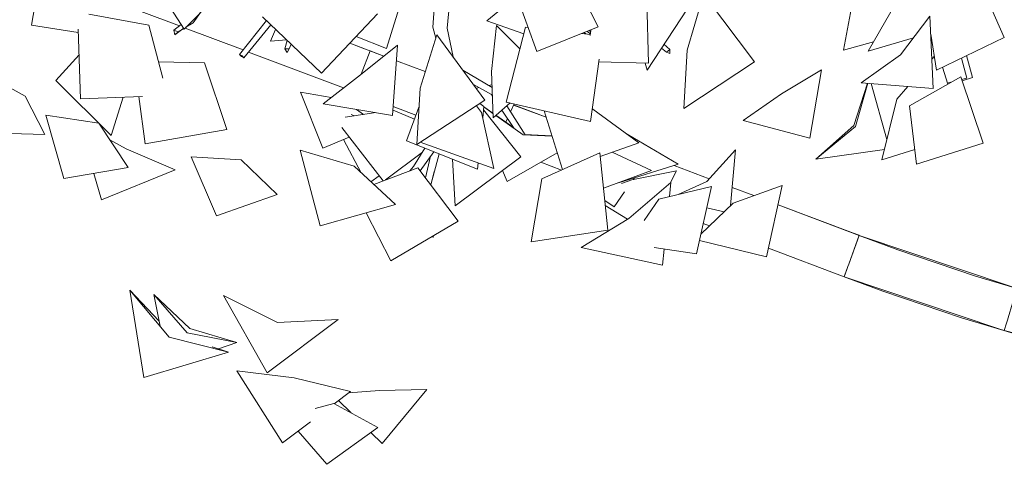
# Model space of a CAD drawing. Header units: millimetres. Extents: x -2624 to 101766, y -16 to 109490.
# Tile 47 of 153: x 31583 to 34945, y 68803 to 70321. Entities that reach past the tile are written whole.
import ezdxf

# ---------------------------------------------------------------- set-up
doc = ezdxf.new("R2010")
doc.units = ezdxf.units.MM
doc.header["$MEASUREMENT"] = 0
for name, color, linetype in [('Nouveau_Terrain _ Modifié.Terrain', 7, 'Continuous'), ('Nouveau_VRD _ Voirie 3d.VRD', 7, 'Continuous'), ('Nouveau_VRD _ Végétation.VRD', 7, 'Continuous'), ('VRD _ Bordure.VRD', 7, 'Continuous')]:
    doc.layers.add(name, color=color, linetype=linetype)

# ---------------------------------------------------------------- blocks, each defined once
blk = doc.blocks.new('Élément de coupe_44')
at = {"layer": 'VRD _ Bordure.VRD', "color": 7, "linetype": 'Continuous', "lineweight": 15}
for p, q in [((34414.4, 69486.3), (34450.2, 69584.6)), ((34450.2, 69584.6), (34969.2, 69410)), ((34398.9, 69443.6), (34408, 69468.7)), ((34408, 69468.7), (34409.2, 69472.1)), ((34409.2, 69472.1), (34411.5, 69478.4)), ((34411.5, 69478.4), (34414.4, 69486.3)), ((34398.9, 69443.6), (34926.5, 69266.1)), ((34958.4, 69303.3), (34988.2, 69403.6)), ((34969.2, 69410), (34988.2, 69403.6)), ((34988.2, 69403.6), (35516.8, 69267.3)), ((34954.1, 69288.8), (34956, 69295.2)), ((34956, 69295.2), (34958.4, 69303.3)), ((34926.5, 69266.1), (34945.5, 69259.7)), ((34945.5, 69259.7), (34953.1, 69285.4)), ((34945.5, 69259.7), (35484.6, 69120.7)), ((34953.1, 69285.4), (34954.1, 69288.8)), ((35513.7, 69160.1), (35536.2, 69262.3)), ((35516.8, 69267.3), (35536.2, 69262.3)), ((35536.2, 69262.3), (36073.2, 69164.5)), ((35511.9, 69151.9), (35513.7, 69160.1)), ((36073.2, 69164.5), (36092.9, 69160.9)), ((36077.9, 69057.3), (36092.9, 69160.9)), ((36092.9, 69160.9), (36635.6, 69101.9)), ((35503.9, 69115.7), (35509.7, 69141.8)), ((35509.7, 69141.8), (35510.5, 69145.3)), ((35510.5, 69145.3), (35511.9, 69151.9)), ((35484.6, 69120.7), (35503.9, 69115.7)), ((35503.9, 69115.7), (36051.7, 69015.9)), ((36635.6, 69101.9), (36655.5, 69099.8)), ((36648, 68995.4), (36655.5, 69099.8)), ((36655.5, 69099.8), (37202.8, 69080)), ((36076.6, 69049), (36077.9, 69057.3)), ((37202.8, 69080), (37222.8, 69079.3)), ((37222.8, 69079.3), (37221.6, 68974.7)), ((36071.3, 69012.3), (36075.2, 69038.8)), ((36075.2, 69038.8), (36075.7, 69042.3)), ((36075.7, 69042.3), (36076.6, 69049)), ((36051.7, 69015.9), (36071.3, 69012.3)), ((36071.3, 69012.3), (36624.8, 68952.2)), ((36647.4, 68987), (36648, 68995.4)), ((36644.7, 68950.4), (36646.6, 68976.7)), ((36646.6, 68976.7), (36646.9, 68980.3)), ((36646.9, 68980.3), (36647.4, 68987)), ((37221.3, 68956), (37221, 68929.3)), ((37221.4, 68959.6), (37221.3, 68956)), ((37221.5, 68966.3), (37221.4, 68959.6)), ((37221.6, 68974.7), (37221.5, 68966.3)), ((36624.8, 68952.2), (36635.4, 68951.1)), ((36651.8, 68949.8), (37189.6, 68930.4)), ((37215.5, 68929.5), (37221, 68929.3))]:
    blk.add_line(p, q, dxfattribs=at)
blk = doc.blocks.new('Élément de coupe_49')
at = {"layer": 'VRD _ Bordure.VRD', "color": 7, "linetype": 'Continuous', "lineweight": 15}
for p, q in [((32710.4, 70240.5), (32761, 70221.4)), ((32779.7, 70214.4), (32749.7, 70135)), ((32761, 70221.4), (32779.7, 70214.4)), ((32779.7, 70214.4), (32827, 70196.5)), ((32869.8, 70180.4), (32968.3, 70143.3)), ((33269.9, 70029.5), (33380.6, 69987.8)), ((33817.6, 69823), (33937.7, 69777.8)), ((34015.9, 69748.3), (34090.2, 69720.3)), ((34172.7, 69689.2), (34430.6, 69592)), ((34449.3, 69584.9), (34414.1, 69486.4)), ((34430.6, 69592), (34449.3, 69584.9)), ((34407.8, 69468.8), (34398.9, 69443.6)), ((34409, 69472.1), (34407.8, 69468.8)), ((34411.3, 69478.5), (34409, 69472.1)), ((34414.1, 69486.4), (34411.3, 69478.5))]:
    blk.add_line(p, q, dxfattribs=at)
blk = doc.blocks.new('Élément de coupe_58')
at = {"layer": 'Nouveau_VRD _ Voirie 3d.VRD', "color": 251, "linetype": 'Continuous', "lineweight": 15, "true_color": 0x6a6a6a}
for p, q in [((32128.8, 70299.5), (31834.9, 70410.3)), ((32346.8, 70217.2), (32148.1, 70292.2)), ((32689.6, 70088), (32365.2, 70210.3)), ((32936.5, 69994.9), (32859, 70024.1)), ((33433.5, 69807.6), (33362.8, 69834.2)), ((33938.9, 69617), (33917.7, 69625)), ((34398.9, 69443.6), (34140.1, 69541.2))]:
    blk.add_line(p, q, dxfattribs=at)
blk = doc.blocks.new('Élément de coupe_62')
at = {"layer": 'Nouveau_VRD _ Voirie 3d.VRD', "color": 251, "linetype": 'Continuous', "lineweight": 15, "true_color": 0x6a6a6a}
for p, q in [((34531.1, 69393.7), (34398.9, 69443.6)), ((34799, 69303.3), (34531.1, 69393.7)), ((35069.9, 69222.4), (34799, 69303.3)), ((35343.5, 69151.2), (35069.9, 69222.4)), ((35619.5, 69089.8), (35343.5, 69151.2)), ((35897.4, 69038.2), (35619.5, 69089.8)), ((36177, 68996.5), (35897.4, 69038.2)), ((36458, 68964.8), (36177, 68996.5)), ((36739.8, 68943), (36458, 68964.8)), ((37022.3, 68931.3), (36739.8, 68943)), ((37190.2, 68930.4), (37022.3, 68931.3))]:
    blk.add_line(p, q, dxfattribs=at)
blk = doc.blocks.new('Élément de coupe_1483')
at = {"layer": 'Nouveau_VRD _ Végétation.VRD', "color": 7, "linetype": 'Continuous', "lineweight": 15}
for p, q in [((31623.2, 70302), (31666.9, 70540.3)), ((32836.3, 70222.8), (32916, 70479.9)), ((33558.6, 70296.1), (33456.6, 70497.3)), ((34945.3, 70259.9), (34841.4, 70494)), ((32036.2, 70458.8), (32144.7, 70288.8)), ((32144.7, 70288.8), (32305.6, 70451.6)), ((33178.6, 70317), (33316.6, 70430.7)), ((33919.3, 70407.7), (33862.5, 70216.7)), ((33919.3, 70407.7), (34092.8, 70176.8)), ((32999.7, 70374.1), (32993.6, 70295.6)), ((33051, 70375.2), (33042.5, 70292.2)), ((33349.3, 70212), (33281.1, 70400.5)), ((33731, 70171.8), (33724.7, 70383.9)), ((33886.2, 70394), (33725.7, 70148.9)), ((34396.1, 70216.7), (34427.6, 70380.7)), ((31819.3, 70338.9), (32024.3, 70301.8)), ((32201, 70345.7), (32175.7, 70309.8)), ((32613.6, 70138.1), (32804.7, 70340.3)), ((34480.1, 70212.9), (34557.6, 70347.6)), ((31783.4, 70276.8), (31623.2, 70302)), ((32071.9, 70121), (32024.3, 70301.8)), ((32135, 70304), (32109.6, 70285.4)), ((32175.7, 70309.8), (32150.6, 70294.7)), ((32425.6, 70317.6), (32334.4, 70201.4)), ((32440.7, 70303.1), (32348.6, 70190)), ((32613.6, 70138.1), (32412.3, 70330.2)), ((33304.6, 70272.9), (33178.6, 70317)), ((33211.8, 70301.1), (33194.6, 70144)), ((33211.8, 70301.1), (33291.4, 70221.5)), ((34691.5, 70333.1), (34591.4, 70201.2)), ((34691.5, 70333.1), (34702.8, 70085.9)), ((31791.5, 70050), (31783, 70288)), ((32109.6, 70285.4), (32113.3, 70269.2)), ((32124.5, 70279.1), (32109.6, 70285.4)), ((32141, 70289), (32113.3, 70269.2)), ((32113.3, 70269.2), (32124.5, 70279.1)), ((32143.6, 70290.6), (32124.5, 70279.1)), ((32439.5, 70247.3), (32456.8, 70287.7)), ((33008.1, 70269.4), (32950.4, 70086.6)), ((32993.6, 70295.6), (33004.3, 70257.3)), ((33008.1, 70269.4), (33172.2, 70045.9)), ((33042.5, 70292.2), (33064, 70193.3)), ((33244.6, 70039.7), (33310.4, 70295.4)), ((33319.5, 70294.4), (33310.4, 70295.4)), ((33558.6, 70296.1), (33349.3, 70212)), ((33531.8, 70270.6), (33503.1, 70273.8)), ((33510.9, 70276.9), (33516.2, 70272.4)), ((33521.3, 70281.1), (33532, 70271.5)), ((33528.4, 70284), (33533.1, 70279.6)), ((33531.3, 70266.5), (33534, 70286.2)), ((34714.4, 70148.8), (34694.4, 70270.8)), ((32494.5, 70251.8), (32439.5, 70247.3)), ((32496.6, 70249.7), (32488.2, 70221.2)), ((32509.8, 70237.2), (32503.5, 70221.6)), ((32836.3, 70222.8), (32732, 70263.4)), ((32873.5, 70233.4), (32747.2, 70133)), ((32873.5, 70233.4), (32856.9, 69993.8)), ((33783.1, 70236.6), (33803.9, 70219.1)), ((34498.8, 70245.3), (34396.1, 70216.7)), ((34635.4, 70259.2), (34480.1, 70212.9)), ((34695.4, 70264.3), (34694.7, 70263.6)), ((34697.5, 70251.5), (34695.4, 70249.1)), ((34945.3, 70259.9), (34714.4, 70148.8)), ((31706.7, 70113.6), (31786.1, 70200.9)), ((32342.5, 70196.9), (32334.4, 70201.4)), ((32334.4, 70201.4), (32340.5, 70194.5)), ((32503.5, 70221.6), (32488.2, 70221.2)), ((32488.2, 70221.2), (32496.9, 70208.8)), ((32496.9, 70208.8), (32503.5, 70221.6)), ((33774.5, 70223.6), (33791.8, 70209.6)), ((33803.9, 70219.1), (33791.8, 70209.6)), ((33791.8, 70209.6), (33802.8, 70205.2)), ((33802.8, 70205.2), (33803.9, 70219.1)), ((33851.6, 70017.8), (33862.5, 70216.7)), ((34456.2, 70105.5), (34591.4, 70201.2)), ((32057.4, 70176.3), (32214.2, 70173.9)), ((32290.6, 69946.1), (32214.2, 70173.9)), ((32340.5, 70194.5), (32348.6, 70190)), ((32348.6, 70190), (32342.5, 70196.9)), ((33532.5, 69973.3), (33561.7, 70185.4)), ((33731, 70171.8), (33560.5, 70176.5)), ((33725.7, 70148.9), (33719.1, 70172.1)), ((34092.8, 70176.8), (33851.6, 70017.8)), ((34706.7, 70195.8), (34698.2, 70186.1)), ((34798.8, 70189.4), (34817.6, 70121.3)), ((34816.9, 70198.1), (34836.7, 70123.3)), ((32620.1, 70033.7), (32747.2, 70133)), ((33096.8, 70148.6), (33196.4, 70089)), ((33199.7, 69986.1), (33194.6, 70144)), ((34321.6, 70149.5), (34184.5, 70067.7)), ((34321.6, 70149.5), (34281.6, 69916.6)), ((34734, 70158.2), (34752.3, 70101.1)), ((31472.6, 70131.1), (31601.9, 70059.9)), ((31895.7, 69925), (31706.7, 70113.6)), ((33133.2, 70099), (33194.3, 70064.8)), ((33196.1, 70098.7), (33183.8, 70096.5)), ((34431.8, 69959.7), (34478.4, 70103.7)), ((34479.2, 70103.7), (34436.8, 69956.4)), ((34702.8, 70085.9), (34456.2, 70105.5)), ((34491.1, 70102.7), (34544.3, 69911.8)), ((34796.5, 70126), (34621.4, 70027.2)), ((34762.5, 70106.9), (34751.4, 70103.9)), ((34873.5, 69899.7), (34796.5, 70126)), ((34817.6, 70121.3), (34799.7, 70116.6)), ((34836.7, 70123.3), (34801.1, 70112.4)), ((32618.1, 69882), (32542.2, 70073.8)), ((32542.2, 70073.8), (32647, 70054.7)), ((32939.5, 69895.2), (32950.4, 70086.6)), ((33143.1, 70085.6), (33150.2, 70089.5)), ((34053.2, 69976.9), (34184.5, 70067.7)), ((34616.5, 70092.8), (34578.1, 70048.9)), ((31669.1, 69928.3), (31601.9, 70059.9)), ((31791.5, 70050), (32002.8, 70059)), ((31895.7, 69925), (31936.9, 70056.2)), ((32011.9, 69897.3), (31990.1, 70058.4)), ((32856.9, 69993.8), (32620.1, 70033.7)), ((33172.2, 70045.9), (32939.5, 69895.2)), ((33154.9, 70034.7), (33168.4, 70024.8)), ((33194.3, 70064.8), (33197.3, 70060.2)), ((33258.5, 70036.5), (33199.7, 69986.1)), ((33532.5, 69973.3), (33244.6, 70039.7)), ((33271.7, 70033.4), (33259.5, 70006.1)), ((34527.3, 69842.8), (34578.1, 70048.9)), ((32694.8, 69988.1), (32799.1, 70003.5)), ((32757.9, 69997.4), (32733.9, 70014.5)), ((32858.2, 70012.3), (32858.7, 70012.4)), ((32931.2, 69980.6), (32858.7, 70012.4)), ((32904.2, 69907.5), (32946.7, 70022.5)), ((33142.9, 70027), (33160.1, 70004.1)), ((33202.5, 69813), (33160.1, 70004.1)), ((33164.3, 69985.3), (33168.4, 70024.8)), ((33167.1, 70012.6), (33294.8, 69852.2)), ((33168.2, 70022.9), (33199.3, 70000.9)), ((33199.2, 70001.8), (33168.3, 70023.4)), ((33229.9, 70011.9), (33272.2, 69949.1)), ((33246.7, 70026.3), (33309.1, 69927.5)), ((33436.6, 69809), (33373.7, 70009.9)), ((33538.4, 70016.4), (33540.9, 70015.7)), ((33697, 69900.2), (33540.9, 70015.7)), ((34645.6, 69827.6), (34621.4, 70027.2)), ((31733.6, 69779.1), (31673, 69994.3)), ((31673, 69994.3), (31853.2, 69967.3)), ((31954.2, 69815.7), (31853.2, 69967.3)), ((32715.4, 69997.2), (32727.1, 69992.9)), ((33209, 69994), (33302.2, 69927.8)), ((33269.9, 69952.5), (33209.6, 69994.5)), ((33249.2, 69983.2), (33243.7, 69970.8)), ((34281.6, 69916.6), (34053.2, 69976.9)), ((31669.1, 69928.3), (31472, 69934)), ((32011.9, 69897.3), (32290.6, 69946.1)), ((32824.6, 69770.5), (32683.5, 69952.3)), ((34431.8, 69959.7), (34302.2, 69845.1)), ((34302.2, 69845.1), (34436.8, 69956.4)), ((31890.8, 69910.9), (31947.3, 69880.4)), ((32708.6, 69919.7), (32618.1, 69882)), ((32749.8, 69797.7), (32688.7, 69911.5)), ((32904.2, 69907.5), (33146.2, 69810.5)), ((33202.5, 69813), (32951.2, 69902.8)), ((33400.7, 69923.6), (33302.2, 69927.8)), ((33308, 69929.3), (33400.4, 69924.6)), ((33697, 69900.2), (33565.9, 69853.5)), ((33831.5, 69827.4), (33657.1, 69929.8)), ((34873.5, 69899.7), (34645.6, 69827.6)), ((32114.2, 69808.3), (31947.3, 69880.4)), ((32609.8, 69617.5), (32541, 69875.3)), ((32541, 69875.3), (32725.3, 69820.3)), ((32958.4, 69868.1), (32833, 69773.7)), ((32967.3, 69882.2), (32927.9, 69819.9)), ((32997.6, 69870.1), (32950.4, 69805.3)), ((33418.7, 69866.3), (33247.4, 69767.9)), ((33564.6, 69866.2), (33365.8, 69777.3)), ((33591.7, 69602.6), (33564.6, 69866.2)), ((33741.2, 69806.1), (33606.7, 69868)), ((34027.4, 69876.9), (33929.2, 69768.5)), ((34027.4, 69876.9), (34010.4, 69686.2)), ((34535.9, 69877.8), (34302.2, 69845.1)), ((34639.5, 69877.6), (34527.3, 69842.8)), ((32255.2, 69650.8), (32169.3, 69852.5)), ((32169.3, 69852.5), (32339.4, 69842.1)), ((32462, 69723.6), (32339.4, 69842.1)), ((32986.7, 69855.1), (32969, 69780.5)), ((33015.2, 69863.1), (32986.8, 69756.8)), ((33070.5, 69685.7), (33061.7, 69844.4)), ((33294.8, 69852.2), (33070.5, 69685.7)), ((33146.2, 69810.5), (33148.5, 69832.3)), ((31733.6, 69779.1), (31954.2, 69815.7)), ((31862.5, 69705.5), (31836.3, 69796.2)), ((32114.2, 69808.3), (31862.5, 69705.5)), ((32866.6, 69690), (32725.3, 69820.3)), ((32792.5, 69758.3), (32942.7, 69815.5)), ((32927.9, 69819.9), (32916.1, 69805.4)), ((33080.2, 69632.7), (32942.7, 69815.5)), ((32999.2, 69803.1), (32987.5, 69756)), ((33247.4, 69767.9), (33232, 69805.5)), ((33741.2, 69806.1), (33577, 69745.2)), ((33831.5, 69827.4), (33628.2, 69764.2)), ((33826.6, 69805), (33673.3, 69774.4)), ((33826.6, 69805), (33804.9, 69762.9)), ((32811.2, 69787.8), (32782.5, 69767.6)), ((33329.7, 69562.6), (33365.8, 69777.3)), ((33638.6, 69761.8), (33673.3, 69774.4)), ((33807, 69764.6), (33663, 69641.7)), ((33683, 69781.2), (33679, 69775.6)), ((33807, 69764.6), (33802.1, 69717)), ((33832.2, 69724.2), (33929.2, 69768.5)), ((33649, 69733.2), (33612.9, 69682.1)), ((33946.1, 69751.6), (33766.3, 69708.4)), ((33946.1, 69751.6), (33894.7, 69521.8)), ((34187.3, 69755.3), (34019.1, 69694.7)), ((34187.3, 69755.3), (34133.5, 69511.3)), ((32462, 69723.6), (32255.2, 69650.8)), ((33612.9, 69682.1), (33581.3, 69703.8)), ((33715.9, 69634.9), (33766.3, 69708.4)), ((32866.6, 69690), (32609.8, 69617.5)), ((32850.9, 69497.5), (32766.3, 69661.7)), ((33659.2, 69639.4), (33583.1, 69686.1)), ((33909.6, 69588.6), (34019.1, 69694.7)), ((33988.5, 69665), (33929.6, 69678.1)), ((32850.9, 69497.5), (33080.2, 69632.7)), ((33501.1, 69543.6), (33663, 69641.7)), ((33591.7, 69602.6), (33329.7, 69562.6)), ((32989.9, 69579.5), (32996.3, 69578.5)), ((32996.3, 69578.5), (32995.3, 69582.6)), ((34133.5, 69511.3), (33904.7, 69566.9)), ((33778, 69482.6), (33501.1, 69543.6)), ((33894.7, 69521.8), (33749.8, 69543)), ((33783.7, 69538.1), (33778, 69482.6)), ((32007, 69099.8), (31959.6, 69398.1)), ((32059.4, 69292.3), (31959.6, 69398.1)), ((31959.6, 69398.1), (32093.7, 69237.6)), ((32063, 69274.4), (32041.5, 69382.4)), ((32164.1, 69267.2), (32041.5, 69382.4)), ((32041.5, 69382.4), (32155, 69251.5)), ((32428, 69115.2), (32279.2, 69379.5)), ((32279.2, 69379.5), (32464.1, 69287.5)), ((32670.4, 69297.6), (32428, 69115.2)), ((32670.4, 69297.6), (32464.1, 69287.5)), ((32164.1, 69267.2), (32325.2, 69218.8)), ((32296.4, 69186.1), (32093.7, 69237.6)), ((32325.2, 69218.8), (32155, 69251.5)), ((32240.6, 69203.9), (32296.4, 69186.1)), ((32325.2, 69218.8), (32261.7, 69197.2)), ((32296.4, 69186.1), (32007, 69099.8)), ((32481, 68876.6), (32324.6, 69122)), ((32324.6, 69122), (32521, 69098.9)), ((32713.1, 69052.1), (32521, 69098.9)), ((32973.2, 69059), (32811.6, 69054.8)), ((32973.2, 69059), (32820.6, 68874.1)), ((32713.1, 69052.1), (32657.7, 69010.2)), ((32706.3, 69047), (32811.6, 69054.8)), ((32592.1, 68993.6), (32656.3, 69010.9)), ((32806.2, 68928.9), (32656.3, 69010.9)), ((32714.8, 68979), (32672.2, 69021.2)), ((32575.9, 68948.4), (32481, 68876.6)), ((32806.2, 68928.9), (32631.6, 68803.5)), ((32631.6, 68803.5), (32534.2, 68916.8)), ((32820.6, 68874.1), (32782.5, 68911.9))]:
    blk.add_line(p, q, dxfattribs=at)
blk = doc.blocks.new('Élément de coupe_1488')
at = {"layer": 'Nouveau_Terrain _ Modifié.Terrain', "color": 7, "linetype": 'Continuous', "lineweight": 15}
for p, q in [((32710.4, 70240.5), (32827.1, 70196.5)), ((32869.8, 70180.4), (32968.3, 70143.3)), ((33270, 70029.6), (33380.6, 69987.8)), ((33817.7, 69823.1), (33937.7, 69777.8)), ((34015.9, 69748.3), (34090.2, 69720.3)), ((34172.7, 69689.2), (34450.2, 69584.6)), ((34450.2, 69584.6), (34581.4, 69535.1)), ((34581.4, 69535.1), (34847.1, 69445.6)), ((34847.1, 69445.6), (35115.9, 69365.6))]:
    blk.add_line(p, q, dxfattribs=at)

msp = doc.modelspace()

# ---------------------------------------------------------------- block references
at = {"layer": 'Nouveau_Terrain _ Modifié.Terrain', "lineweight": 0}
msp.add_blockref('Élément de coupe_1488', (0, 0), dxfattribs=at)
at = {"layer": 'Nouveau_VRD _ Voirie 3d.VRD', "lineweight": 0}
for name in ['Élément de coupe_58', 'Élément de coupe_62']:
    msp.add_blockref(name, (0, 0), dxfattribs=at)
at = {"layer": 'Nouveau_VRD _ Végétation.VRD', "lineweight": 0}
msp.add_blockref('Élément de coupe_1483', (0, 0), dxfattribs=at)
at = {"layer": 'VRD _ Bordure.VRD', "lineweight": 0}
for name in ['Élément de coupe_49', 'Élément de coupe_44']:
    msp.add_blockref(name, (0, 0), dxfattribs=at)

doc.saveas('drawing.dxf')
